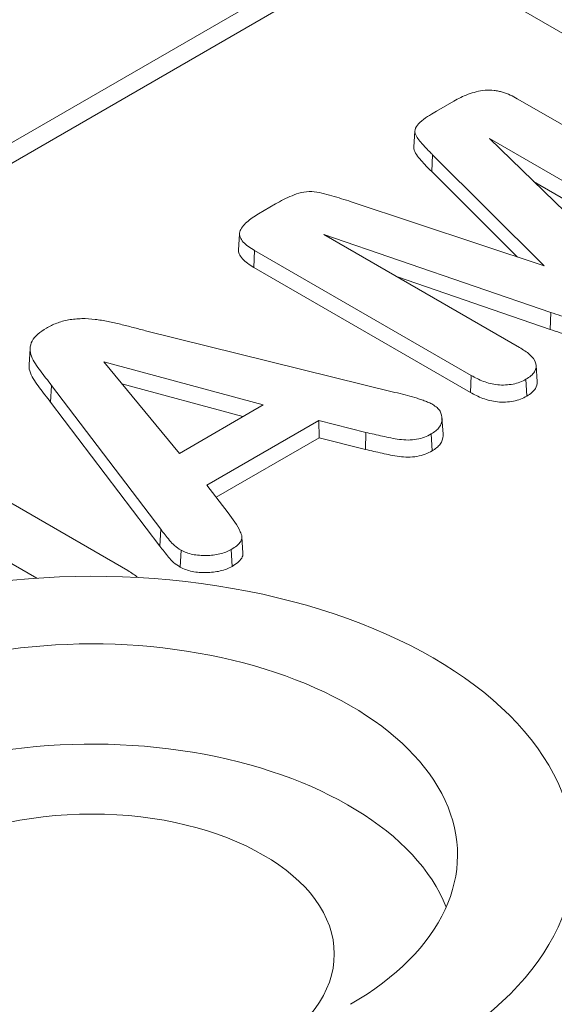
# Model space of a CAD drawing. Header units: millimetres. Extents: x 23 to 1094, y 23 to 840.
# Tile 34 of 44: x 827 to 835, y 604 to 618. Entities that reach past the tile are written whole.
import ezdxf

# ---------------------------------------------------------------- set-up
doc = ezdxf.new("R2010")
doc.units = ezdxf.units.MM
doc.header["$LTSCALE"] = 4
doc.layers.add('Visible (ANSI)', color=7, linetype='Continuous', lineweight=9)
doc.layers.add('Visible Narrow (ANSI)', color=7, linetype='Continuous', lineweight=9)

msp = doc.modelspace()

# ---------------------------------------------------------------- linework, layer by layer
at = {"layer": 'Visible (ANSI)'}
for p, q in [((904.717, 578.063), (831.683, 620.229)), ((832.705, 619.639), (817.368, 610.784)), ((832.969, 619.487), (817.377, 610.485)), ((834.718, 617.117), (837.936, 615.259)), ((833.519, 616.934), (833.774, 617.081)), ((833.182, 616.397), (833.198, 616.642)), ((834.305, 616.524), (836.311, 614.577)), ((837.213, 614.844), (834.305, 616.524)), ((835.115, 614.635), (833.46, 616.285)), ((834.719, 614.766), (833.446, 616.035)), ((837.202, 614.593), (834.961, 615.887)), ((830.874, 615.407), (831.128, 615.554)), ((832.249, 615.586), (835.115, 614.635)), ((830.576, 614.867), (830.592, 615.112)), ((831.843, 615.102), (834.752, 613.423)), ((835.214, 613.944), (831.843, 615.102)), ((830.816, 614.864), (830.804, 614.612)), ((834.034, 613.006), (830.816, 614.864)), ((834.023, 612.754), (830.804, 614.612)), ((835.206, 613.691), (832.936, 614.471)), ((835.214, 613.944), (835.206, 613.691)), ((829.194, 613.672), (832.901, 612.756)), ((827.464, 613.165), (827.48, 613.409)), ((828.573, 613.211), (829.698, 611.85)), ((830.942, 612.569), (828.573, 613.211)), ((834.997, 613.158), (835.013, 612.913)), ((834.034, 613.006), (834.023, 612.754)), ((829.423, 610.722), (827.797, 612.86)), ((830.642, 612.395), (828.844, 612.882)), ((834.847, 612.95), (834.858, 612.699)), ((829.408, 610.474), (827.782, 612.611)), ((829.698, 611.85), (830.942, 612.569)), ((831.77, 612.337), (830.105, 611.376)), ((832.468, 612.161), (831.77, 612.337)), ((831.77, 612.337), (831.773, 612.081)), ((833.599, 612.38), (833.615, 612.135)), ((832.468, 612.161), (832.462, 611.908)), ((833.44, 612.138), (833.451, 611.886)), ((825.701, 611.974), (828.933, 610.108)), ((831.773, 612.081), (830.242, 611.197)), ((832.462, 611.908), (831.773, 612.081)), ((830.105, 611.376), (830.421, 610.966)), ((830.626, 610.61), (830.642, 610.366)), ((827.579, 609.997), (826.799, 610.447)), ((829.723, 610.412), (829.711, 610.161)), ((830.469, 610.422), (830.48, 610.171))]:
    msp.add_line(p, q, dxfattribs=at)
for centre, major_axis, start_param, end_param in [((828.399, 605.885), (7.169, 0), 5.497787, 8.63938), ((828.399, 605.885), (5.431, 0), 5.497787, 8.63938), ((828.399, 604.415), (5.4, 0), 0.225223, 2.356194)]:
    msp.add_ellipse(centre, major_axis=major_axis, ratio=0.57735, start_param=start_param, end_param=end_param, dxfattribs=at)
msp.add_ellipse((828.399, 604.415), major_axis=(3.6, 0), ratio=0.57735, dxfattribs=at)
for points, knots in [([(833.774, 617.081), (833.841, 617.118), (833.91, 617.154), (834.026, 617.197), (834.067, 617.209), (834.152, 617.23), (834.195, 617.238), (834.284, 617.246), (834.329, 617.247), (834.395, 617.238), (834.417, 617.234), (834.46, 617.225), (834.48, 617.22), (834.54, 617.201), (834.579, 617.187), (834.65, 617.154), (834.684, 617.135), (834.718, 617.117)], [0, 0, 0, 0, 0.0002262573, 0.0002262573, 0.0003394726, 0.0003394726, 0.0004526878, 0.0004526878, 0.000565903, 0.000565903, 0.0006225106, 0.0006225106, 0.0006791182, 0.0006791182, 0.0007923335, 0.0007923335, 0.0009053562, 0.0009053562, 0.0009053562, 0.0009053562]), ([(833.46, 616.285), (833.439, 616.306), (833.391, 616.353), (833.312, 616.439), (833.258, 616.499), (833.213, 616.567), (833.201, 616.595), (833.197, 616.637), (833.196, 616.667), (833.236, 616.733), (833.26, 616.757), (833.374, 616.849), (833.455, 616.897), (833.519, 616.934)], [0.000001, 0.000001, 0.000001, 0.000001, 0.01045951, 0.01045951, 0.01651584, 0.01651584, 0.02039448, 0.02039448, 0.02222478, 0.02222478, 0.02345912, 0.02345912, 0.02588383, 0.02588383, 0.02588383, 0.02588383]), ([(833.446, 616.035), (833.391, 616.09), (833.338, 616.145), (833.264, 616.229), (833.24, 616.258), (833.199, 616.316), (833.185, 616.347), (833.182, 616.385), (833.182, 616.391), (833.182, 616.397)], [0, 0, 0, 0, 0.0002737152, 0.0002737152, 0.0004105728, 0.0004105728, 0.0005474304, 0.0005474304, 0.0005735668, 0.0005735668, 0.0005735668, 0.0005735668]), ([(831.128, 615.554), (831.167, 615.576), (831.205, 615.598), (831.286, 615.639), (831.328, 615.659), (831.415, 615.695), (831.461, 615.712), (831.559, 615.734), (831.611, 615.739), (831.716, 615.736), (831.767, 615.727), (831.866, 615.704), (831.915, 615.69), (832.06, 615.648), (832.155, 615.618), (832.249, 615.586), (832.249, 615.586), (832.249, 615.586), (832.249, 615.586)], [0, 0, 0, 0, 0.000134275, 0.000134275, 0.000268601, 0.000268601, 0.000402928, 0.000402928, 0.000537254, 0.000537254, 0.00067158, 0.00067158, 0.000805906, 0.000805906, 0.001074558, 0.001074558, 0.001074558, 0.0010746, 0.0010746, 0.0010746, 0.0010746]), ([(830.816, 614.864), (830.752, 614.903), (830.689, 614.942), (830.627, 615.012), (830.61, 615.037), (830.59, 615.087), (830.589, 615.113), (830.611, 615.19), (830.651, 615.239), (830.748, 615.329), (830.81, 615.368), (830.874, 615.407)], [0, 0, 0, 0, 0.0002241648, 0.0002241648, 0.0003363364, 0.0003363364, 0.000448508, 0.000448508, 0.0006728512, 0.0006728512, 0.0008970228, 0.0008970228, 0.0008970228, 0.0008970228]), ([(830.804, 614.612), (830.741, 614.651), (830.676, 614.692), (830.613, 614.764), (830.595, 614.789), (830.578, 614.832), (830.575, 614.85), (830.576, 614.867)], [0, 0, 0, 0, 0.0002295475, 0.0002295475, 0.0003443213, 0.0003443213, 0.0004195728, 0.0004195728, 0.0004195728, 0.0004195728]), ([(836.44, 613.87), (836.398, 613.847), (836.356, 613.826), (836.262, 613.791), (836.21, 613.778), (836.103, 613.76), (836.047, 613.755), (835.963, 613.755), (835.934, 613.756), (835.879, 613.76), (835.852, 613.763), (835.715, 613.784), (835.612, 613.812), (835.462, 613.861), (835.413, 613.878), (835.314, 613.911), (835.264, 613.927), (835.214, 613.944)], [0, 0, 0, 0, 0.000139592, 0.000139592, 0.000279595, 0.000279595, 0.000419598, 0.000419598, 0.0004896, 0.0004896, 0.000559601, 0.000559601, 0.000839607, 0.000839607, 0.00097961, 0.00097961, 0.001119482, 0.001119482, 0.001119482, 0.001119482]), ([(827.721, 613.71), (827.77, 613.736), (827.819, 613.762), (827.93, 613.804), (827.989, 613.821), (828.083, 613.838), (828.116, 613.842), (828.181, 613.848), (828.214, 613.85), (828.313, 613.853), (828.379, 613.848), (828.51, 613.832), (828.574, 613.822), (828.701, 613.797), (828.762, 613.782), (828.886, 613.751), (828.948, 613.736), (829.071, 613.704), (829.132, 613.688), (829.194, 613.672), (829.194, 613.672), (829.194, 613.672), (829.194, 613.672)], [0, 0, 0, 0, 0.000166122, 0.000166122, 0.000332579, 0.000332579, 0.000415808, 0.000415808, 0.000499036, 0.000499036, 0.000665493, 0.000665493, 0.000831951, 0.000831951, 0.000998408, 0.000998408, 0.001164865, 0.001164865, 0.001331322, 0.001331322, 0.001331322, 0.001331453, 0.001331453, 0.001331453, 0.001331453]), ([(827.797, 612.86), (827.797, 612.86), (827.797, 612.86), (827.797, 612.86), (827.769, 612.895), (827.743, 612.931), (827.688, 613.002), (827.66, 613.038), (827.605, 613.109), (827.579, 613.144), (827.536, 613.218), (827.514, 613.254), (827.486, 613.329), (827.478, 613.367), (827.482, 613.444), (827.491, 613.482), (827.529, 613.555), (827.558, 613.589), (827.631, 613.653), (827.675, 613.681), (827.721, 613.71)], [0, 0, 0, 0, 0.000000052, 0.000000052, 0.000000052, 0.000165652, 0.000165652, 0.000331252, 0.000331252, 0.000496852, 0.000496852, 0.000662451, 0.000662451, 0.000828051, 0.000828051, 0.000993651, 0.000993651, 0.001159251, 0.001159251, 0.001324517, 0.001324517, 0.001324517, 0.001324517]), ([(836.451, 613.618), (836.409, 613.596), (836.366, 613.573), (836.269, 613.538), (836.216, 613.524), (836.106, 613.506), (836.048, 613.501), (835.962, 613.501), (835.933, 613.502), (835.876, 613.506), (835.848, 613.509), (835.709, 613.53), (835.605, 613.559), (835.455, 613.608), (835.405, 613.625), (835.306, 613.658), (835.256, 613.675), (835.206, 613.691)], [0, 0, 0, 0, 0.000142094, 0.000142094, 0.000284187, 0.000284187, 0.000426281, 0.000426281, 0.000497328, 0.000497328, 0.000568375, 0.000568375, 0.000852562, 0.000852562, 0.000994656, 0.000994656, 0.001136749, 0.001136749, 0.001136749, 0.001136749]), ([(834.752, 613.423), (834.806, 613.389), (834.859, 613.356), (834.944, 613.28), (834.978, 613.238), (835.004, 613.15), (834.999, 613.104), (834.961, 613.041), (834.943, 613.021), (834.9, 612.984), (834.874, 612.967), (834.847, 612.95)], [0, 0, 0, 0, 0.0001919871, 0.0001919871, 0.0003841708, 0.0003841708, 0.0005763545, 0.0005763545, 0.0006724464, 0.0006724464, 0.0007678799, 0.0007678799, 0.0007678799, 0.0007678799]), ([(827.782, 612.611), (827.755, 612.647), (827.728, 612.683), (827.673, 612.754), (827.645, 612.789), (827.591, 612.86), (827.565, 612.896), (827.521, 612.97), (827.499, 613.007), (827.47, 613.083), (827.462, 613.122), (827.464, 613.162), (827.464, 613.163), (827.464, 613.165)], [0.0000000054, 0.0000000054, 0.0000000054, 0.0000000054, 0.0001675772, 0.0001675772, 0.0003351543, 0.0003351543, 0.0005027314, 0.0005027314, 0.0006703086, 0.0006703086, 0.0008378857, 0.0008378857, 0.000843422, 0.000843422, 0.000843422, 0.000843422]), ([(834.847, 612.95), (834.818, 612.935), (834.789, 612.92), (834.726, 612.896), (834.691, 612.886), (834.582, 612.865), (834.503, 612.861), (834.352, 612.877), (834.28, 612.895), (834.149, 612.944), (834.092, 612.975), (834.034, 613.006)], [0, 0, 0, 0, 0.0000953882, 0.0000953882, 0.0001914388, 0.0001914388, 0.00038354, 0.00038354, 0.0005756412, 0.0005756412, 0.0007675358, 0.0007675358, 0.0007675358, 0.0007675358]), ([(835.013, 612.913), (835.015, 612.879), (835.007, 612.846), (834.975, 612.792), (834.957, 612.771), (834.912, 612.733), (834.885, 612.716), (834.858, 612.699)], [0.0004482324, 0.0004482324, 0.0004482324, 0.0004482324, 0.0005915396, 0.0005915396, 0.0006901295, 0.0006901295, 0.0007887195, 0.0007887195, 0.0007887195, 0.0007887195]), ([(832.901, 612.756), (832.951, 612.744), (833.001, 612.732), (833.099, 612.707), (833.147, 612.692), (833.22, 612.671), (833.243, 612.664), (833.289, 612.649), (833.312, 612.64), (833.358, 612.624), (833.38, 612.615), (833.422, 612.597), (833.441, 612.587), (833.461, 612.576)], [0, 0, 0, 0, 0.0001344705, 0.0001344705, 0.0002689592, 0.0002689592, 0.0003362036, 0.0003362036, 0.000403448, 0.000403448, 0.0004706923, 0.0004706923, 0.0005373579, 0.0005373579, 0.0005373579, 0.0005373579]), ([(834.858, 612.699), (834.829, 612.683), (834.799, 612.668), (834.733, 612.643), (834.697, 612.633), (834.584, 612.61), (834.503, 612.607), (834.346, 612.623), (834.273, 612.642), (834.139, 612.692), (834.081, 612.723), (834.023, 612.754)], [0, 0, 0, 0, 0.0000985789, 0.0000985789, 0.0001971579, 0.0001971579, 0.0003943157, 0.0003943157, 0.0005914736, 0.0005914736, 0.0007886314, 0.0007886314, 0.0007886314, 0.0007886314]), ([(833.461, 612.576), (833.484, 612.561), (833.507, 612.546), (833.544, 612.512), (833.559, 612.494), (833.592, 612.437), (833.601, 612.396), (833.598, 612.315), (833.585, 612.274), (833.545, 612.218), (833.528, 612.201), (833.487, 612.168), (833.464, 612.153), (833.44, 612.138)], [0, 0, 0, 0, 0.000086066, 0.000086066, 0.0001726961, 0.0001726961, 0.0003459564, 0.0003459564, 0.0005192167, 0.0005192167, 0.0006058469, 0.0006058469, 0.0006918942, 0.0006918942, 0.0006918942, 0.0006918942]), ([(833.44, 612.138), (833.407, 612.12), (833.375, 612.103), (833.304, 612.077), (833.264, 612.066), (833.181, 612.052), (833.138, 612.048), (833.052, 612.048), (833.009, 612.052), (832.924, 612.063), (832.882, 612.07), (832.799, 612.087), (832.757, 612.096), (832.633, 612.123), (832.55, 612.142), (832.468, 612.161)], [0, 0, 0, 0, 0.000107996, 0.000107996, 0.0002165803, 0.0002165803, 0.0003251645, 0.0003251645, 0.0004337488, 0.0004337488, 0.0005423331, 0.0005423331, 0.0006509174, 0.0006509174, 0.0008678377, 0.0008678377, 0.0008678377, 0.0008678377]), ([(833.615, 612.135), (833.615, 612.127), (833.615, 612.118), (833.613, 612.068), (833.6, 612.027), (833.559, 611.969), (833.541, 611.951), (833.499, 611.917), (833.475, 611.902), (833.451, 611.886)], [0.0003204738, 0.0003204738, 0.0003204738, 0.0003204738, 0.0003565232, 0.0003565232, 0.0005347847, 0.0005347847, 0.0006239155, 0.0006239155, 0.0007130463, 0.0007130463, 0.0007130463, 0.0007130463]), ([(833.451, 611.886), (833.418, 611.869), (833.386, 611.851), (833.311, 611.823), (833.27, 611.813), (833.184, 611.798), (833.14, 611.794), (833.051, 611.794), (833.007, 611.798), (832.92, 611.809), (832.877, 611.817), (832.793, 611.833), (832.752, 611.842), (832.627, 611.87), (832.544, 611.889), (832.462, 611.908)], [0, 0, 0, 0, 0.0001105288, 0.0001105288, 0.0002210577, 0.0002210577, 0.0003315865, 0.0003315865, 0.0004421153, 0.0004421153, 0.0005526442, 0.0005526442, 0.000663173, 0.000663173, 0.0008842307, 0.0008842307, 0.0008842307, 0.0008842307]), ([(830.421, 610.966), (830.49, 610.874), (830.559, 610.782), (830.614, 610.662), (830.624, 610.638), (830.628, 610.59), (830.623, 610.566), (830.595, 610.52), (830.575, 610.498), (830.527, 610.459), (830.498, 610.441), (830.469, 610.422)], [0, 0, 0, 0, 0.000427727, 0.000427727, 0.0005346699, 0.0005346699, 0.0006416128, 0.0006416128, 0.0007485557, 0.0007485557, 0.0008548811, 0.0008548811, 0.0008548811, 0.0008548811]), ([(829.723, 610.412), (829.687, 610.434), (829.654, 610.456), (829.597, 610.505), (829.574, 610.531), (829.507, 610.612), (829.463, 610.667), (829.423, 610.722), (829.423, 610.722), (829.423, 610.722), (829.423, 610.722)], [0, 0, 0, 0, 0.0001281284, 0.0001281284, 0.0002569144, 0.0002569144, 0.0005144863, 0.0005144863, 0.0005144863, 0.0005145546, 0.0005145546, 0.0005145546, 0.0005145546]), ([(829.711, 610.161), (829.676, 610.183), (829.641, 610.205), (829.584, 610.255), (829.56, 610.282), (829.492, 610.364), (829.449, 610.418), (829.408, 610.474)], [0, 0, 0, 0, 0.0001298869, 0.0001298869, 0.0002597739, 0.0002597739, 0.0005195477, 0.0005195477, 0.0005195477, 0.0005195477]), ([(830.469, 610.422), (830.442, 610.409), (830.417, 610.396), (830.361, 610.373), (830.33, 610.364), (830.235, 610.342), (830.167, 610.334), (830.028, 610.332), (829.959, 610.336), (829.862, 610.356), (829.831, 610.365), (829.774, 610.386), (829.749, 610.399), (829.723, 610.412)], [0, 0, 0, 0, 0.000084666, 0.000084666, 0.0001699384, 0.0001699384, 0.0003404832, 0.0003404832, 0.000511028, 0.000511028, 0.0005963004, 0.0005963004, 0.0006809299, 0.0006809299, 0.0006809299, 0.0006809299]), ([(830.642, 610.366), (830.643, 610.342), (830.637, 610.318), (830.61, 610.271), (830.589, 610.249), (830.539, 610.208), (830.509, 610.189), (830.48, 610.171)], [0.0005490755, 0.0005490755, 0.0005490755, 0.0005490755, 0.0006527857, 0.0006527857, 0.0007615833, 0.0007615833, 0.0008703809, 0.0008703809, 0.0008703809, 0.0008703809]), ([(830.48, 610.171), (830.453, 610.157), (830.427, 610.144), (830.369, 610.121), (830.337, 610.111), (830.239, 610.088), (830.169, 610.08), (830.027, 610.078), (829.956, 610.083), (829.856, 610.103), (829.824, 610.112), (829.764, 610.134), (829.738, 610.147), (829.711, 610.161)], [0, 0, 0, 0, 0.0000877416, 0.0000877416, 0.0001754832, 0.0001754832, 0.0003509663, 0.0003509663, 0.0005264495, 0.0005264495, 0.0006141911, 0.0006141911, 0.0007019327, 0.0007019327, 0.0007019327, 0.0007019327])]:
    msp.add_open_spline(points, degree=3, knots=knots, dxfattribs=at)
msp.add_open_spline([(828.933, 610.108), (828.987, 610.075), (829.04, 610.042), (829.083, 610.005)], degree=3, dxfattribs=at)
at = {"layer": 'Visible Narrow (ANSI)'}
for p, q in [((833.46, 616.285), (833.446, 616.035)), ((827.797, 612.86), (827.782, 612.611)), ((829.423, 610.722), (829.408, 610.474))]:
    msp.add_line(p, q, dxfattribs=at)

doc.saveas('drawing.dxf')
